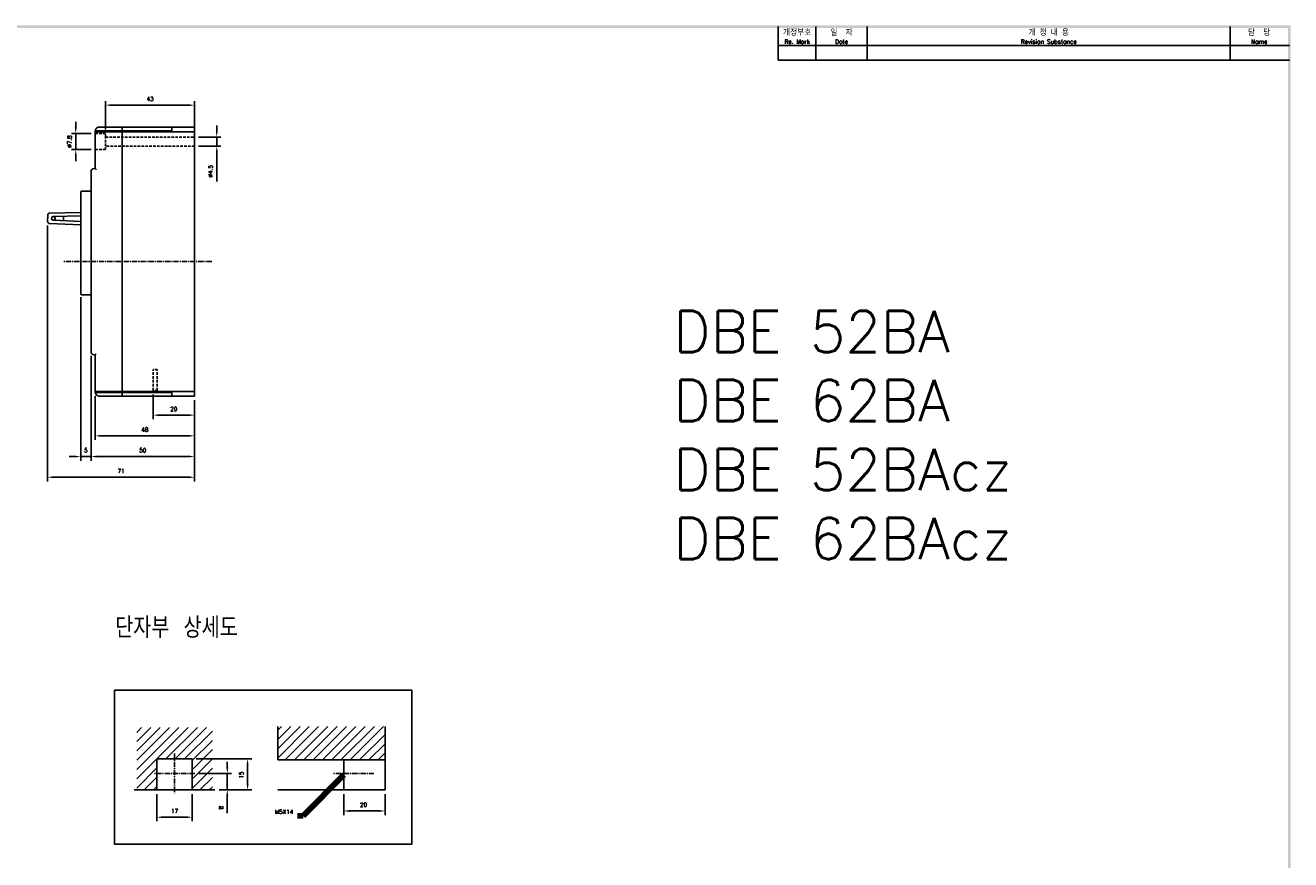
# Model space of a CAD drawing. Extents: x -26 to 1050, y -162 to 594.
# Tile 5 of 5: x 434 to 1045, y 186 to 589. Entities that reach past the tile are written whole.
import ezdxf

# ---------------------------------------------------------------- set-up
doc = ezdxf.new("R2010")
doc.units = 0
doc.header["$MEASUREMENT"] = 0
doc.linetypes.add('CENTER', pattern=[2, 1.25, -0.25, 0.25, -0.25])
doc.linetypes.add('HIDDEN', pattern=[0.375, 0.25, -0.125])
doc.layers.get('0').update_dxf_attribs({"linetype": 'CONTINUOUS'})
for name, color, linetype in [('cen', 1, 'CENTER'), ('di', 3, 'CONTINUOUS'), ('DIM', 3, 'CONTINUOUS'), ('dimtaxt', 3, 'CONTINUOUS'), ('dwg', 7, 'CONTINUOUS'), ('hi', 5, 'HIDDEN'), ('text', 3, 'CONTINUOUS')]:
    doc.layers.add(name, color=color, linetype=linetype)
doc.styles.add('KIM', font='ROMANS.shx', dxfattribs={"height": 5, "bigfont": 'GSG1.shx'})
doc.styles.get("Standard").update_dxf_attribs({"font": 'romans.shx', "height": 2, "bigfont": 'hgs.shx'})
doc.dimstyles.get("Standard").update_dxf_attribs({"dimscale": 0, "dimtxt": 2, "dimasz": 2, "dimexe": 0.5, "dimexo": 0.5, "dimgap": 1, "dimtad": 1, "dimdsep": 46, "dimtxsty": 'Standard', "dimcen": 0, "dimclrd": 3, "dimclre": 3, "dimclrt": 3, "dimadec": 0, "dimazin": 2, "dimtp": 0.1, "dimtm": 0.1, "dimtfac": 1, "dimtmove": 0, "dimatfit": 3, "dimfxl": 0, "dimtolj": 1, "dimarcsym": 0})
doc.dimstyles.new('STANDARD$0', dxfattribs={"dimtxt": 5, "dimasz": 5, "dimexe": 1, "dimexo": 2, "dimgap": 2, "dimtad": 1, "dimdec": 4, "dimzin": 12, "dimdsep": 46, "dimtxsty": 'KIM', "dimcen": -1, "dimdle": 0.1, "dimadec": 0, "dimazin": 0, "dimtfac": 1, "dimtdec": 4, "dimtmove": 0, "dimatfit": 3, "dimfxl": 0, "dimtolj": 1, "dimtzin": 0, "dimarcsym": 0})

# ---------------------------------------------------------------- blocks, each defined once
blk = doc.blocks.new('*D160')
at = {"layer": 'di'}
for p, q in [((531.4, 230.36), (531.4, 233.16)), ((517.63, 227.56), (533.4, 227.56)), ((531.4, 227.56), (531.4, 219.56)), ((527.38, 219.56), (533.4, 219.56)), ((531.4, 216.76), (531.4, 208.3))]:
    blk.add_line(p, q, dxfattribs=at)
for points in [[(530.93, 230.36), (531.86, 230.36), (531.4, 227.56)], [(530.93, 216.76), (531.86, 216.76), (531.4, 219.56)]]:
    blk.add_solid(points, dxfattribs=at)
at = {"layer": 'di', "insert": (528.4, 210.96), "char_height": 2, "attachment_point": 5, "rotation": 90}
blk.add_mtext('\\A1;8', dxfattribs=at)
blk = doc.blocks.new('*D136')
at = {"layer": 'di'}
for p, q in [((516.38, 234.56), (543.2, 234.56)), ((541.2, 222.36), (541.2, 231.76)), ((527.88, 219.56), (543.2, 219.56))]:
    blk.add_line(p, q, dxfattribs=at)
for points in [[(540.73, 231.76), (541.67, 231.76), (541.2, 234.56)], [(540.73, 222.36), (541.67, 222.36), (541.2, 219.56)]]:
    blk.add_solid(points, dxfattribs=at)
at = {"layer": 'di', "insert": (538.2, 226.74), "char_height": 2, "attachment_point": 5, "rotation": 90}
blk.add_mtext('\\A1;15', dxfattribs=at)
blk = doc.blocks.new('*D161')
at = {"layer": 'di'}
for p, q in [((587.66, 217.56), (587.66, 207.38)), ((607.66, 217.56), (607.66, 207.38)), ((590.46, 209.38), (604.86, 209.38))]:
    blk.add_line(p, q, dxfattribs=at)
for points in [[(590.46, 209.84), (590.46, 208.91), (587.66, 209.38)], [(604.86, 209.84), (604.86, 208.91), (607.66, 209.38)]]:
    blk.add_solid(points, dxfattribs=at)
at = {"layer": 'di', "insert": (597.23, 212.38), "char_height": 2, "attachment_point": 5}
blk.add_mtext('\\A1;20', dxfattribs=at)
blk = doc.blocks.new('*D141')
at = {"layer": 'di'}
for p, q in [((467.54, 409.83), (467.54, 388.64)), ((515.54, 407.83), (515.54, 388.64)), ((512.74, 390.64), (470.34, 390.64))]:
    blk.add_line(p, q, dxfattribs=at)
for points in [[(470.34, 391.11), (470.34, 390.18), (467.54, 390.64)], [(512.74, 391.11), (512.74, 390.18), (515.54, 390.64)]]:
    blk.add_solid(points, dxfattribs=at)
at = {"layer": 'di', "insert": (491.54, 393.64), "char_height": 2, "attachment_point": 5}
blk.add_mtext('\\A1;48', dxfattribs=at)
blk = doc.blocks.new('*D142')
at = {"layer": 'di'}
for p, q in [((495.54, 410.63), (495.54, 398.64)), ((515.54, 407.83), (515.54, 398.64)), ((498.34, 400.64), (512.74, 400.64))]:
    blk.add_line(p, q, dxfattribs=at)
for points in [[(498.34, 401.11), (498.34, 400.18), (495.54, 400.64)], [(512.74, 401.11), (512.74, 400.18), (515.54, 400.64)]]:
    blk.add_solid(points, dxfattribs=at)
at = {"layer": 'di', "insert": (505.54, 403.64), "char_height": 2, "attachment_point": 5}
blk.add_mtext('\\A1;20', dxfattribs=at)
blk = doc.blocks.new('*D143')
at = {"layer": 'di'}
for p, q in [((465.54, 429.33), (465.54, 378.64)), ((515.54, 407.83), (515.54, 378.64)), ((468.34, 380.64), (512.74, 380.64))]:
    blk.add_line(p, q, dxfattribs=at)
for points in [[(468.34, 381.11), (468.34, 380.18), (465.54, 380.64)], [(512.74, 381.11), (512.74, 380.18), (515.54, 380.64)]]:
    blk.add_solid(points, dxfattribs=at)
at = {"layer": 'di', "insert": (490.54, 383.64), "char_height": 2, "attachment_point": 5}
blk.add_mtext('\\A1;50', dxfattribs=at)
blk = doc.blocks.new('*D144')
at = {"layer": 'di'}
for p, q in [((460.54, 457.63), (460.54, 378.64)), ((465.54, 429.33), (465.54, 378.64)), ((457.74, 380.64), (454.94, 380.64)), ((460.54, 380.64), (465.54, 380.64)), ((468.34, 380.64), (471.14, 380.64))]:
    blk.add_line(p, q, dxfattribs=at)
for points in [[(457.74, 381.11), (457.74, 380.18), (460.54, 380.64)], [(468.34, 381.11), (468.34, 380.18), (465.54, 380.64)]]:
    blk.add_solid(points, dxfattribs=at)
at = {"layer": 'di', "insert": (463.04, 383.64), "char_height": 2, "attachment_point": 5}
blk.add_mtext('\\A1;5', dxfattribs=at)
blk = doc.blocks.new('*D145')
at = {"layer": 'di'}
for p, q in [((444.52, 492.23), (444.52, 368.64)), ((515.54, 407.83), (515.54, 368.64)), ((447.32, 370.64), (512.74, 370.64))]:
    blk.add_line(p, q, dxfattribs=at)
for points in [[(447.32, 371.11), (447.32, 370.18), (444.52, 370.64)], [(512.74, 371.11), (512.74, 370.18), (515.54, 370.64)]]:
    blk.add_solid(points, dxfattribs=at)
at = {"layer": 'di', "insert": (480.03, 373.64), "char_height": 2, "attachment_point": 5}
blk.add_mtext('\\A1;71', dxfattribs=at)
blk = doc.blocks.new('*D146')
at = {"layer": 'di'}
for p, q in [((497.38, 217.56), (497.38, 204.39)), ((514.38, 217.56), (514.38, 204.39)), ((500.18, 206.39), (511.58, 206.39))]:
    blk.add_line(p, q, dxfattribs=at)
for points in [[(500.18, 206.85), (500.18, 205.92), (497.38, 206.39)], [(511.58, 206.85), (511.58, 205.92), (514.38, 206.39)]]:
    blk.add_solid(points, dxfattribs=at)
at = {"layer": 'di', "insert": (505.88, 209.39), "char_height": 2, "attachment_point": 5}
blk.add_mtext('\\A1;17', dxfattribs=at)
blk = doc.blocks.new('*D154')
at = {"layer": 'di'}
for p, q in [((472.54, 538.73), (472.54, 552.43)), ((515.54, 537.03), (515.54, 552.43)), ((475.34, 550.43), (512.74, 550.43))]:
    blk.add_line(p, q, dxfattribs=at)
for points in [[(475.34, 550.9), (475.34, 549.96), (472.54, 550.43)], [(512.74, 550.9), (512.74, 549.96), (515.54, 550.43)]]:
    blk.add_solid(points, dxfattribs=at)
at = {"layer": 'di', "insert": (494.04, 553.43), "char_height": 2, "attachment_point": 5}
blk.add_mtext('\\A1;43', dxfattribs=at)
blk = doc.blocks.new('*D155')
at = {"layer": 'di'}
for p, q in [((458.13, 539.53), (458.13, 542.33)), ((465.54, 536.73), (456.13, 536.73)), ((458.13, 536.73), (458.13, 528.93)), ((465.54, 528.93), (456.13, 528.93)), ((458.13, 526.13), (458.13, 523.33))]:
    blk.add_line(p, q, dxfattribs=at)
for points in [[(457.66, 539.53), (458.6, 539.53), (458.13, 536.73)], [(457.66, 526.13), (458.6, 526.13), (458.13, 528.93)]]:
    blk.add_solid(points, dxfattribs=at)
at = {"layer": 'di', "insert": (455.13, 532.83), "char_height": 2, "attachment_point": 5, "rotation": 90}
blk.add_mtext('\\A1;%%C7.8', dxfattribs=at)
blk = doc.blocks.new('*D156')
at = {"layer": 'di'}
for p, q in [((526.28, 537.83), (526.28, 540.63)), ((517.54, 535.03), (528.28, 535.03)), ((526.28, 535.03), (526.28, 530.63)), ((517.54, 530.63), (528.28, 530.63)), ((526.28, 527.83), (526.28, 513.53))]:
    blk.add_line(p, q, dxfattribs=at)
for points in [[(525.82, 537.83), (526.75, 537.83), (526.28, 535.03)], [(525.82, 527.83), (526.75, 527.83), (526.28, 530.63)]]:
    blk.add_solid(points, dxfattribs=at)
at = {"layer": 'di', "insert": (523.28, 518.53), "char_height": 2, "attachment_point": 5, "rotation": 90}
blk.add_mtext('\\A1;%%C4.5', dxfattribs=at)

msp = doc.modelspace()

# ---------------------------------------------------------------- hatches: boundary and pattern name
at = {"layer": 'di'}
h = msp.add_hatch(dxfattribs=at)
h.set_pattern_fill('ANSI31', color=256, style=0)
h.set_pattern_definition([(45, (-442.962, -31.9208), (-2.245064, 2.245064), [])])
h.paths.add_polyline_path([(607.659, 250.18), (555.785, 250.18), (555.785, 234.064), (607.659, 234.064)])

# ---------------------------------------------------------------- linework, layer by layer
for p, q in [((469.541, 539.83), (480.541, 539.83)), ((480.541, 539.83), (480.541, 539.409)), ((480.541, 539.83), (504.541, 539.83)), ((480.541, 539.409), (480.541, 538.03)), ((480.541, 539.127), (480.541, 538.03)), ((504.541, 539.127), (504.541, 539.83)), ((504.541, 539.83), (515.541, 539.83)), ((504.541, 539.127), (504.541, 538.03)), ((515.541, 539.83), (515.541, 537.53)), ((467.541, 537.83), (467.541, 537.03)), ((467.541, 519.83), (467.541, 537.03)), ((480.541, 538.03), (467.872, 538.03)), ((468.041, 537.53), (480.541, 537.53)), ((480.541, 538.03), (480.541, 537.53)), ((504.541, 538.03), (480.541, 538.03)), ((480.541, 537.53), (480.541, 537.03)), ((480.541, 537.53), (515.541, 537.53)), ((480.541, 412.63), (480.541, 537.03)), ((515.541, 537.53), (515.541, 537.03)), ((515.541, 412.63), (515.541, 537.03)), ((465.541, 431.33), (465.541, 518.33)), ((467.041, 519.83), (467.541, 519.83)), ((460.541, 508.03), (460.541, 508.33)), ((460.541, 459.63), (460.541, 508.03)), ((461.041, 508.83), (465.541, 508.83)), ((444.565, 497.289), (444.522, 494.231)), ((460.541, 498.5), (445.55, 498.274)), ((460.541, 496.895), (447.225, 496.621)), ((452.258, 496.725), (452.227, 494.574)), ((445.478, 493.218), (460.541, 492.559)), ((447.199, 494.822), (460.541, 494.165)), ((460.541, 459.33), (460.541, 459.63)), ((465.541, 458.83), (461.041, 458.83)), ((467.541, 429.83), (467.041, 429.83)), ((467.541, 412.63), (467.541, 429.83)), ((467.541, 412.63), (467.541, 411.83)), ((480.541, 411.63), (467.872, 411.63)), ((480.541, 412.13), (468.041, 412.13)), ((480.541, 409.83), (469.541, 409.83)), ((480.541, 412.63), (480.541, 412.13)), ((480.541, 412.13), (480.541, 411.63)), ((515.541, 412.13), (480.541, 412.13)), ((480.541, 411.63), (480.541, 410.252)), ((504.541, 411.63), (480.541, 411.63)), ((480.541, 411.63), (480.541, 410.534)), ((480.541, 410.252), (480.541, 409.83)), ((504.541, 409.83), (480.541, 409.83)), ((504.541, 410.534), (504.541, 411.63)), ((504.541, 410.534), (504.541, 409.83)), ((504.541, 409.83), (515.541, 409.83)), ((515.541, 412.63), (515.541, 412.13)), ((515.541, 412.13), (515.541, 409.83))]:
    msp.add_line(p, q)
at = {"flags": 128}
for points in [[(467.541, 519.83), (467.551, 519.821), (467.579, 519.792), (467.625, 519.746), (467.688, 519.684), (467.763, 519.608), (467.85, 519.522), (467.944, 519.428), (468.041, 519.33)], [(467.541, 429.83), (467.551, 429.84), (467.579, 429.868), (467.625, 429.915), (467.688, 429.977), (467.763, 430.053), (467.85, 430.139), (467.944, 430.233), (468.041, 430.33)]]:
    msp.add_lwpolyline(points, dxfattribs=at)
for centre, radius, start, end in [((469.541, 537.83), 2, 146.484985, 180), ((469.541, 537.83), 2, 90, 146.484985), ((468.041, 537.03), 0.5, 90, 180), ((467.041, 518.33), 1.5, 90, 180), ((461.041, 508.33), 0.5, 90, 180), ((445.565, 497.274), 1, 90.864048, 179.179364), ((447.243, 495.721), 0.9, 91.179701, 267.179027), ((447.243, 495.721), 0.9, 267.179027, 91.179701), ((445.521, 494.217), 1, 179.179364, 267.49468), ((461.041, 459.33), 0.5, 180, 270), ((467.041, 431.33), 1.5, 180, 270), ((468.041, 412.63), 0.5, 180, 270), ((469.541, 411.83), 2, 180, 213.515015), ((469.541, 411.83), 2, 213.515015, 270)]:
    msp.add_arc(centre, radius, start, end)
for points, knots in [([(467.872, 538.03), (467.858, 538.032), (467.83, 538.035), (467.788, 538.059), (467.742, 538.11), (467.697, 538.216), (467.676, 538.408), (467.724, 538.67), (467.823, 538.845), (467.874, 538.935)], [0, 0, 0, 0, 0.040267, 0.0804511, 0.1399635, 0.2375155, 0.4121824, 0.7002159, 1, 1, 1, 1]), ([(467.874, 410.726), (467.81, 410.843), (467.708, 411.031), (467.679, 411.295), (467.701, 411.453), (467.74, 411.546), (467.782, 411.597), (467.826, 411.625), (467.857, 411.629), (467.872, 411.63)], [0, 0, 0, 0, 0.387354, 0.61907, 0.7644386, 0.8511352, 0.911015, 0.9554551, 1, 1, 1, 1])]:
    msp.add_open_spline(points, degree=3, knots=knots)
at = {"layer": 'cen', "ltscale": 2}
for p, q in [((523.882, 474.83), (451.882, 474.83)), ((505.884, 237.16), (505.884, 217.969)), ((515.63, 227.564), (496.138, 227.564)), ((602.278, 227.564), (582.786, 227.564))]:
    msp.add_line(p, q, dxfattribs=at)
at = {"layer": 'di'}
for p, q in [((487.612, 247.387), (489.967, 249.742)), ((487.612, 242.897), (494.457, 249.742)), ((487.612, 238.406), (498.947, 249.742)), ((487.612, 233.916), (503.438, 249.742)), ((487.612, 229.426), (507.928, 249.742)), ((487.612, 224.936), (512.418, 249.742)), ((501.731, 234.564), (516.908, 249.742)), ((506.221, 234.564), (521.398, 249.742)), ((510.711, 234.564), (524.157, 248.01)), ((514.384, 233.748), (524.157, 243.52)), ((514.384, 229.258), (524.157, 239.03)), ((514.384, 224.767), (524.157, 234.54)), ((487.612, 220.446), (497.384, 230.218)), ((514.384, 220.277), (524.157, 230.05)), ((491.221, 219.564), (497.384, 225.728)), ((495.711, 219.564), (497.384, 221.238)), ((518.162, 219.564), (524.157, 225.559)), ((522.652, 219.564), (524.157, 221.069))]:
    msp.add_line(p, q, dxfattribs=at)
msp.add_lwpolyline([(476.824, 267.756), (620.65, 267.756), (620.65, 193.363), (476.824, 193.363)], close=True, dxfattribs=at)
at = {"layer": 'dimtaxt'}
for p, q in [((815.933, 572.104), (815.933, 588.354)), ((840.633, 572.104), (840.633, 588.354)), ((1016.191, 572.104), (1016.191, 588.354)), ((797.733, 579.254), (1044.733, 579.254)), ((797.733, 572.104), (1044.733, 572.104))]:
    msp.add_line(p, q, dxfattribs=at)
at = {"layer": 'dwg', "color": 7}
for p, q in [((555.785, 234.064), (555.785, 250.18)), ((607.659, 219.564), (607.659, 250.261)), ((514.384, 234.564), (497.384, 234.564)), ((497.384, 234.564), (497.384, 219.564)), ((514.384, 234.564), (514.384, 219.564)), ((555.785, 234.064), (607.659, 234.064)), ((587.659, 219.564), (587.659, 234.064)), ((525.376, 219.564), (486.392, 219.564)), ((499.884, 219.564), (511.884, 219.564)), ((555.785, 219.564), (607.659, 219.564))]:
    msp.add_line(p, q, dxfattribs=at)
at = {"layer": 'dwg'}
for points in [[(-15.417, 589.004), (-14.117, 587.704), (1045.383, 589.004), (1044.083, 587.704)], [(1045.383, 589.004), (1044.083, 587.704), (1045.383, -157.196), (1044.083, -155.896)]]:
    msp.add_trace(points, dxfattribs=at)
at = {"layer": 'hi', "linetype": 'HIDDEN', "ltscale": 5}
for p, q in [((467.541, 536.73), (472.541, 536.73)), ((472.541, 535.08), (472.541, 536.73)), ((472.541, 530.58), (472.541, 535.08)), ((472.541, 535.03), (515.541, 535.03)), ((472.541, 528.93), (467.541, 528.93)), ((515.541, 530.63), (472.541, 530.63)), ((472.541, 528.93), (472.541, 530.58)), ((495.541, 412.63), (495.541, 422.63)), ((497.541, 422.63), (495.541, 422.63)), ((497.541, 412.63), (497.541, 422.63)), ((497.541, 412.63), (495.541, 412.63))]:
    msp.add_line(p, q, dxfattribs=at)
at = {"layer": 'text'}
msp.add_line((797.733, 572.104), (797.733, 588.354), dxfattribs=at)

# ---------------------------------------------------------------- texts
at = {"layer": 'di'}
for s, insert, char_height, width, attachment_point in [('개정부호\\P{\\H0.72727x;Re. Mark}', (806.833, 583.479), 2.86, 18.2, 5), ('{\\H1.1x;일  자}\\P{\\H0.8x;Date}', (828.283, 583.479), 2.6, 24.7, 5), ('{\\H1.1x;개 정 내 용\\P\\H0.72727x;Revision Substance}', (928.412, 583.479), 2.6, 175.55808, 5), ('담  당\\P{\\H0.72727x;Name}', (1030.137, 583.479), 2.86, 27.89192, 5), ('{\\Fromans,hgs|c129;단자부 상세도}', (477.18, 302.975), 10, 116.39597, 1)]:
    msp.add_mtext(s, dxfattribs=dict(at, insert=insert, char_height=char_height, width=width, attachment_point=attachment_point))
at = {"layer": 'di', "insert": (563.282, 207.991), "char_height": 2, "attachment_point": 9}
msp.add_mtext('M5X14', dxfattribs=at)
at = {"layer": 'DIM', "insert": (747, 451), "char_height": 20, "width": 782.77285, "attachment_point": 1}
msp.add_mtext('DBE 52BA\\PDBE 62BA\\PDBE 52BAcz\\PDBE 62BAcz', dxfattribs=at)

# ---------------------------------------------------------------- dimensions: what is measured, and where the dimension line sits
at = {"layer": 'di'}
for base, p1, p2, override, picture, middle in [((515.541, 550.431), (472.541, 536.73), (515.541, 535.03), {"dimtxt": 3, "dimasz": 2.8, "dimexe": 2, "dimdec": 2, "dimzin": 8, "dimtxsty": 'Standard', "dimcen": 0, "dimclrd": 256, "dimclre": 256, "dimclrt": 256, "dimadec": 2, "dimazin": 2, "dimtfac": 0.6, "dimtdec": 2, "dimtzin": 8, "dimlwd": 65535, "dimlwe": 65535, "dimarcsym": 1}, '*D154', (494.041, 550.431)), ((515.541, 370.644), (444.522, 494.231), (515.541, 409.83), {"dimtxt": 3, "dimasz": 2.8, "dimexe": 2, "dimdec": 1, "dimzin": 8, "dimtxsty": 'Standard', "dimcen": 0, "dimclrd": 256, "dimclre": 256, "dimclrt": 256, "dimadec": 2, "dimazin": 2, "dimtfac": 0.6, "dimtdec": 2, "dimtmove": 0, "dimtzin": 8, "dimlwd": 65535, "dimlwe": 65535, "dimarcsym": 1}, '*D145', (480.031, 370.644)), ((465.541, 380.644), (460.541, 459.63), (465.541, 431.33), {"dimtxt": 3, "dimasz": 2.8, "dimexe": 2, "dimdec": 2, "dimzin": 8, "dimtxsty": 'Standard', "dimcen": 0, "dimclrd": 256, "dimclre": 256, "dimclrt": 256, "dimadec": 2, "dimazin": 2, "dimtfac": 0.6, "dimtdec": 2, "dimtzin": 8, "dimlwd": 65535, "dimlwe": 65535, "dimarcsym": 1}, '*D144', (463.041, 380.644)), ((515.541, 380.644), (465.541, 431.33), (515.541, 409.83), {"dimtxt": 3, "dimasz": 2.8, "dimexe": 2, "dimdec": 2, "dimzin": 8, "dimtxsty": 'Standard', "dimcen": 0, "dimclrd": 256, "dimclre": 256, "dimclrt": 256, "dimadec": 2, "dimazin": 2, "dimtfac": 0.6, "dimtdec": 2, "dimtmove": 0, "dimtzin": 8, "dimlwd": 65535, "dimlwe": 65535, "dimarcsym": 1}, '*D143', (490.541, 380.644)), ((467.541, 390.644), (515.541, 409.83), (467.541, 411.83), {"dimtxt": 3, "dimasz": 2.8, "dimexe": 2, "dimdec": 2, "dimzin": 8, "dimtxsty": 'Standard', "dimcen": 0, "dimclrd": 256, "dimclre": 256, "dimclrt": 256, "dimadec": 2, "dimazin": 2, "dimtfac": 0.6, "dimtdec": 2, "dimtmove": 0, "dimtzin": 8, "dimlwd": 65535, "dimlwe": 65535, "dimarcsym": 1}, '*D141', (491.541, 390.644)), ((515.541, 400.644), (495.541, 412.63), (515.541, 409.83), {"dimtxt": 3, "dimasz": 2.8, "dimexe": 2, "dimdec": 2, "dimzin": 8, "dimtxsty": 'Standard', "dimcen": 0, "dimclrd": 256, "dimclre": 256, "dimclrt": 256, "dimadec": 2, "dimazin": 2, "dimtfac": 0.6, "dimtdec": 2, "dimtmove": 0, "dimtzin": 8, "dimlwd": 65535, "dimlwe": 65535, "dimarcsym": 1}, '*D142', (505.541, 400.644)), ((607.659, 209.377), (587.659, 219.564), (607.659, 219.564), {"dimtxt": 3, "dimasz": 2.8, "dimexe": 2, "dimdec": 2, "dimzin": 8, "dimtxsty": 'Standard', "dimcen": 0, "dimclrd": 256, "dimclre": 256, "dimclrt": 256, "dimadec": 2, "dimazin": 2, "dimtfac": 0.6, "dimtdec": 2, "dimtzin": 8, "dimlwd": 65535, "dimlwe": 65535, "dimarcsym": 1}, '*D161', (597.227, 209.377))]:
    dim = msp.add_linear_dim(base=base, p1=p1, p2=p2, dimstyle='STANDARD$0', override=override, dxfattribs=at)
    dim.commit()
    dim.dimension.update_dxf_attribs({"geometry": picture, "text_midpoint": middle, "dimtype": 160})
for base, p1, p2, text, picture, middle in [((458.129, 528.93), (467.541, 536.73), (467.541, 528.93), '%%C<>', '*D155', (458.129, 532.83)), ((526.283, 530.63), (515.541, 535.03), (515.541, 530.63), '%%C4.5', '*D156', (526.283, 518.53))]:
    dim = msp.add_linear_dim(base=base, p1=p1, p2=p2, angle=90, text=text, dimstyle='STANDARD$0', override={"dimtxt": 3, "dimasz": 2.8, "dimexe": 2, "dimdec": 2, "dimzin": 8, "dimtxsty": 'Standard', "dimcen": 0, "dimclrd": 256, "dimclre": 256, "dimclrt": 256, "dimadec": 2, "dimazin": 2, "dimtfac": 0.6, "dimtdec": 2, "dimtzin": 8, "dimlwd": 65535, "dimlwe": 65535, "dimarcsym": 1}, dxfattribs=at)
    dim.commit()
    dim.dimension.update_dxf_attribs({"geometry": picture, "text_midpoint": middle, "dimtype": 160})
for base, p1, p2, picture, middle in [((541.199, 234.564), (525.876, 219.564), (514.384, 234.564), '*D136', (541.199, 226.74)), ((531.397, 227.564), (525.376, 219.564), (515.63, 227.564), '*D160', (531.397, 210.964))]:
    dim = msp.add_linear_dim(base=base, p1=p1, p2=p2, angle=90, dimstyle='STANDARD$0', override={"dimtxt": 3, "dimasz": 2.8, "dimexe": 2, "dimdec": 2, "dimzin": 8, "dimtxsty": 'Standard', "dimcen": 0, "dimclrd": 256, "dimclre": 256, "dimclrt": 256, "dimadec": 2, "dimazin": 2, "dimtfac": 0.6, "dimtdec": 2, "dimtzin": 8, "dimlwd": 65535, "dimlwe": 65535, "dimarcsym": 1}, dxfattribs=at)
    dim.commit()
    dim.dimension.update_dxf_attribs({"geometry": picture, "text_midpoint": middle, "dimtype": 160})
dim = msp.add_linear_dim(base=(514.384, 206.386), p1=(497.384, 219.564), p2=(514.384, 219.564), dimstyle='STANDARD$0', override={"dimtxt": 3, "dimasz": 2.8, "dimexe": 2, "dimdec": 2, "dimzin": 8, "dimtxsty": 'Standard', "dimcen": 0, "dimclrd": 256, "dimclre": 256, "dimclrt": 256, "dimadec": 2, "dimazin": 2, "dimtfac": 0.6, "dimtdec": 2, "dimtzin": 8, "dimlwd": 65535, "dimlwe": 65535, "dimarcsym": 1}, dxfattribs=at)
dim.commit()
dim.dimension.update_dxf_attribs({"geometry": '*D146', "text_midpoint": (505.884, 209.386)})

# ---------------------------------------------------------------- leaders
msp.add_leader([(587.659, 226.814), (568.082, 206.991), (565.282, 206.991)], dimstyle='Standard', override={"dimscale": 1, "dimtxt": 3, "dimasz": 2.8, "dimexe": 2, "dimexo": 2, "dimgap": 2, "dimdle": 0.1, "dimclrd": 256, "dimclre": 256, "dimclrt": 256, "dimadec": 2, "dimtfac": 0.6, "dimlwd": 65535, "dimlwe": 65535, "dimarcsym": 1}, dxfattribs=at)

doc.saveas('drawing.dxf')
